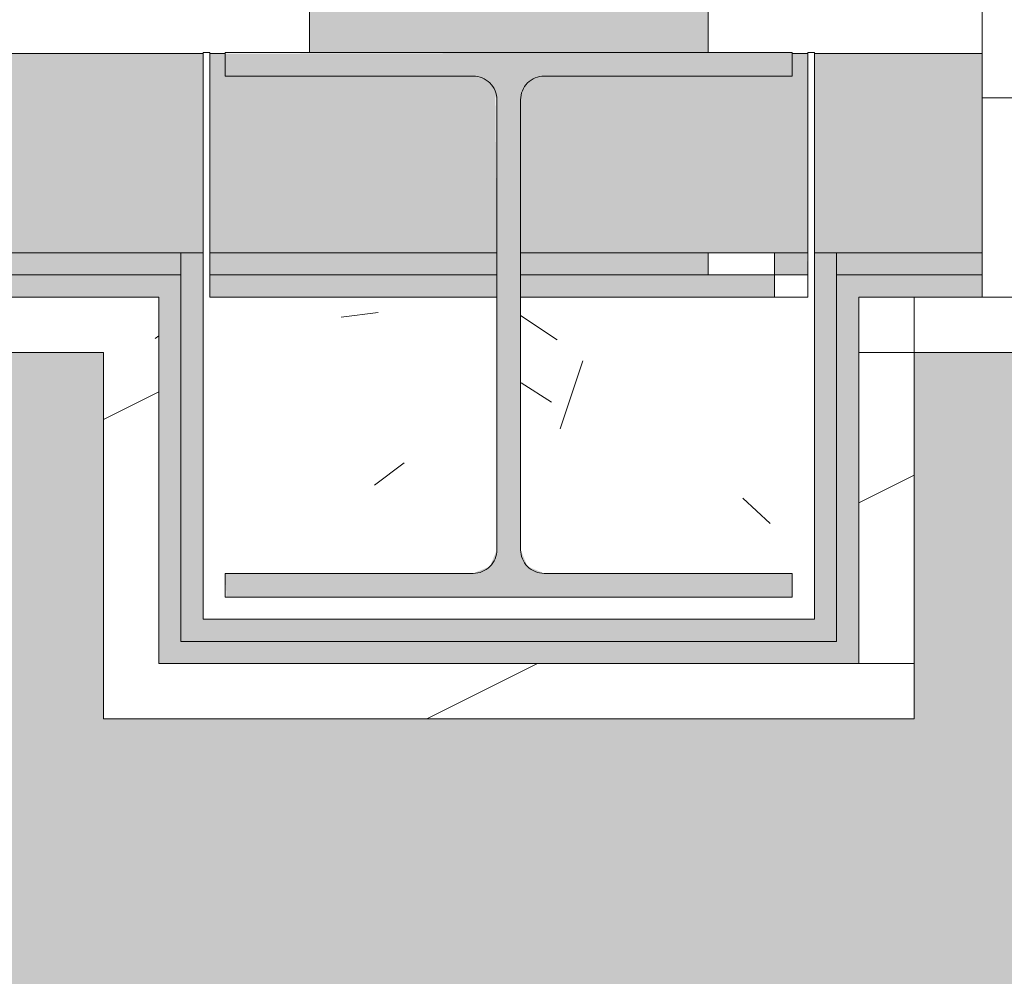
# Model space of a CAD drawing. Header units: millimetres. Extents: x 5980700 to 6194397, y -12939 to 2351883.
# Tile 37 of 124: x 6028360 to 6028805, y 4180 to 4612. Entities that reach past the tile are written whole.
import ezdxf

# ---------------------------------------------------------------- set-up
doc = ezdxf.new("R2010")
doc.units = ezdxf.units.MM
for name, color, linetype, lineweight in [('A-DOOR-FRAM', 31, 'Continuous', 18), ('A-FLOR-PATT', 8, 'Continuous', 18), ('A-GLAZ', 151, 'Continuous', 9), ('A-GLAZ-SILL', 1, 'Continuous', 9), ('A-WALL', 113, 'Continuous', 18), ('A-WALL-PATT', 111, 'Continuous', 25), ('S-COLS', 52, 'Continuous', 9)]:
    doc.layers.add(name, color=color, linetype=linetype, lineweight=lineweight)
pattern_1 = [(216.87, (166.6, 416.5), (1249.498511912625, 833.0022321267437), [208.25, -1874.25]), (206.565, (416.5, 291.55), (-416.4997849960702, -416.4999353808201), [465.661, -465.661]), (198.435, (416.5, 83.3), (-832.9995359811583, -416.5008561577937), [263.4179999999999, -1053.671])]

# ---------------------------------------------------------------- blocks, each defined once
blk = doc.blocks.new('FX-HRT-JANELA_CORRER-4FLS - 330x190cm-4FLS-ALU-3_0cmFolha 5-V30-PLANTA DE CAIMENTO DE PISOS - TÉRREO')
at = {"layer": 'A-DOOR-FRAM', "lineweight": 5}
h = blk.add_hatch(dxfattribs=at)
h.set_pattern_fill('FP_54', color=256, style=0, pattern_type=2)
h.set_pattern_definition([(45, (10029.867, -4564.159000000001), (-449.0128060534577, 449.0128060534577), []), (45, (10188.617, -4564.159000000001), (0, 898.0256121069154), []), (45, (9871.117, -4564.159000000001), (0, 898.0256121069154), [])])
h.paths.add_polyline_path([(-1630.000000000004, -77.4999999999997), (-1630.000000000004, 12.49999999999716), (-1650.000000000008, 12.49999999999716), (-1650.000000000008, -77.4999999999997)])
h.paths.add_polyline_path([(1629.99999999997, -77.49999999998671), (1649.999999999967, -77.49999999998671), (1649.999999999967, 12.50000000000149), (1629.99999999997, 12.50000000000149), (1629.99999999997, -57.49999999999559)])
at = {"layer": 'A-GLAZ', "color": 130}
for p, q in [((-1630.000000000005, 12.49999999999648), (-1650.000000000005, 12.49999999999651)), ((-1650.000000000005, 12.49999999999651), (-1650.000000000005, -77.49999999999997)), ((-1650.000000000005, -77.49999999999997), (-1630.000000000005, -77.5))]:
    blk.add_line(p, q, dxfattribs=at)
blk = doc.blocks.new('CC_PEITORIL - PEITORIL-V71-PLANTA DE CAIMENTO DE PISOS - TÉRREO')
at = {"layer": 'A-GLAZ-SILL', "lineweight": 5}
h = blk.add_hatch(dxfattribs=at)
h.set_pattern_fill('FP_93', color=256, style=0, pattern_type=2)
h.set_pattern_definition([(0, (10029.867, -4564.159000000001), (406.4, 101.6), [33.528, -271.272, 33.528, -271.272, -1625.6]), (0, (10029.867, -4564.159000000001), (406.4, 101.6), [-609.6, 33.528, -576.072, 33.528, -271.272, -711.2]), (0, (10029.867, -4564.159000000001), (406.4, 101.6), [-1524, 33.528, -169.672, 33.528, -474.472]), (120, (10182.267, -4513.359), (-291.1881810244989, 301.1527240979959), [33.52799999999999, -271.2719999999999, 33.52799999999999, -1896.872]), (120, (10182.267, -4513.359), (-291.1881810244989, 301.1527240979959), [-338.328, -271.2719999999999, 33.52799999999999, -576.0719999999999, -1016]), (120, (10182.267, -4513.359), (-291.1881810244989, 301.1527240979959), [-1219.2, 33.52799999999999, -271.2719999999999, 33.52799999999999, -677.6719999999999]), (120, (10182.267, -4513.359), (-291.1881810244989, 301.1527240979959), [-1557.528, -169.672, 33.52799999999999, -474.4719999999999]), (240, (10233.067, -4310.159000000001), (-115.2118189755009, -402.7527240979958), [33.528, -271.272, 33.528, -1896.872]), (240, (10233.067, -4310.159000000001), (-115.2118189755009, -402.7527240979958), [-338.328, -271.272, 33.528, -576.072, -1016]), (240, (10233.067, -4310.159000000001), (-115.2118189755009, -402.7527240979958), [-1219.2, 33.528, -271.272, 33.528, -677.672]), (240, (10233.067, -4310.159000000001), (-115.2118189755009, -402.7527240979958), [-1557.528, -169.672, 33.528, -474.472])])
h.paths.add_polyline_path([(1649.999999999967, 12.50000000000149), (1649.999999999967, 77.50000000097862), (1674.999999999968, 77.50000000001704), (1674.999999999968, 100.9916647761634), (-1675.000000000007, 100.9916647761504), (-1675.000000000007, 77.50000000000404), (-1650.000000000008, 77.50000000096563), (-1650.000000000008, 12.49999999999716), (1629.99999999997, 12.50000000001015)])
h = blk.add_hatch(dxfattribs=at)
h.set_pattern_fill('FP_94', color=256, style=0, pattern_type=2)
h.set_pattern_definition([(216.87, (10664.867, -2976.659), (4762.494328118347, 3175.008507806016), [793.75, -7143.75]), (206.565, (11617.367, -3452.909), (-1587.501456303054, -1587.499067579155), [1774.879, -1774.879]), (198.435, (11617.367, -4246.659000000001), (-3174.997452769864, -1587.50290376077), [1004.024, -4016.092])])
h.paths.add_polyline_path([(1649.999999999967, 12.50000000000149), (1649.999999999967, 77.50000000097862), (1674.999999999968, 77.50000000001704), (1674.999999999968, 100.9916647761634), (-1675.000000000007, 100.9916647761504), (-1675.000000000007, 77.50000000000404), (-1650.000000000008, 77.50000000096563), (-1650.000000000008, 12.49999999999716), (1629.99999999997, 12.50000000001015)])
blk = doc.blocks.new('_ARQPWR_Pilar perfil I - _TP01-4283042-PLANTA DE CAIMENTO DE PISOS - TÉRREO')
at = {"layer": 'S-COLS', "lineweight": 5}
blk.add_hatch(color=256, dxfattribs=at).paths.add_polyline_path([(5.34999999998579, -122.999999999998), (127.9999999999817, -122.999999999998), (127.9999999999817, -112.2999999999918), (16.04999999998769, -112.2999999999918), (8.483957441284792, -109.1660425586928), (5.34999999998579, -101.5999999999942), (5.349999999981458, 101.6000000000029), (8.483957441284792, 109.1660425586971), (16.04999999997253, 112.3000000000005), (127.9999999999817, 112.3000000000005), (127.9999999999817, 123.0000000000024), (-128.0000000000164, 122.4003904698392), (-128.0000000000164, 112.3000000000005), (-16.05000000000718, 112.3000000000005), (-8.483957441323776, 109.1660425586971), (-5.350000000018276, 101.6000000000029), (-5.352570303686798, -101.6062052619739), (-8.483957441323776, -109.1660425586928), (-16.05000000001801, -112.2999999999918), (-128.0000000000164, -112.307521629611), (-127.3958969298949, -122.999999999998), (-5.346365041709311, -122.999999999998)])
at = {"layer": 'S-COLS', "color": 90, "lineweight": 5}
for p, q in [((127.9999999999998, 123.0000000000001), (-128.0000000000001, 123.0000000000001)), ((-128.0000000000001, 123.0000000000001), (-128.0000000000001, 112.3000000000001)), ((127.9999999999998, 112.3000000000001), (127.9999999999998, 123.0000000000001)), ((-128.0000000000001, 112.3000000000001), (-16.05000000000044, 112.3000000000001)), ((16.04999999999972, 112.3000000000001), (127.9999999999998, 112.3000000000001)), ((-5.350000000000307, 101.6000000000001), (-5.350000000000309, -101.5999999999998)), ((5.349999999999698, -101.6), (5.349999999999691, 101.6)), ((-16.05000000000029, -112.3), (-128.0000000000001, -112.3)), ((-128.0000000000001, -112.3), (-128.0000000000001, -123)), ((127.9999999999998, -112.3), (16.04999999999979, -112.3)), ((127.9999999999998, -123), (127.9999999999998, -112.3)), ((-128.0000000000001, -123), (127.9999999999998, -123))]:
    blk.add_line(p, q, dxfattribs=at)
for centre, radius, start, end in [((-16.05000000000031, 101.6000000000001), 10.70000000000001, 3.307776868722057e-13, 90.00000000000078), ((16.04999999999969, 101.6000000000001), 10.69999999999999, 90.00000000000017, 180.0000000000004), ((-16.05000000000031, -101.6), 10.7, 270, 7.887775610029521e-13), ((16.04999999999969, -101.6), 10.70000000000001, 180.0000000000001, 270.0000000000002)]:
    blk.add_arc(centre, radius, start, end, dxfattribs=at)
blk = doc.blocks.new('FX-PNC-PILAR-TP2 - FX-PNC-PILAR-TP01-4296264-PLANTA DE CAIMENTO DE PISOS - TÉRREO')
at = {"layer": 'A-WALL-PATT', "lineweight": 5}
h = blk.add_hatch(dxfattribs=at)
h.set_pattern_fill('FP_108', color=135, style=0, pattern_type=2)
h.set_pattern_definition([(49.99999999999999, (2e-05, -3e-05), (364.3679291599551, -31.87829433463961), [38.1, -419.1]), (355, (2e-05, -3e-05), (-70.48585119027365, 382.1133031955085), [30.48, -335.28]), (100.451, (30.364, -2.657), (293.8850033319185, 350.2333756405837), [32.38, -356.18]), (46.184, (2e-05, 101.6), (542.1584806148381, -84.08582678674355), [57.15, -628.65]), (96.636, (45.18, 94.59299999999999), (474.8048986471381, 494.8554198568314), [48.57, -534.27]), (351.184, (2e-05, 101.6), (474.8101998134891, 494.8500824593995), [45.72, -502.92]), (21, (50.8, 76.2), (303.2284677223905, -204.530461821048), [38.1, -419.1]), (326, (50.8, 76.2), (123.6038908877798, 368.3760440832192), [30.48, -335.28]), (71.45100000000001, (76.069, 59.15600000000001), (426.8341253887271, 163.8427355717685), [32.38, -356.18]), (37.50000000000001, (2e-05, -3e-05), (6.176645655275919, 169.1101515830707), [16.764, -314.452, 16.764, -323.596, -336.55]), (37.50000000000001, (2e-05, -3e-05), (6.176645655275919, 169.1101515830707), [-671.576, 16.764, -319.786]), (7.499999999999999, (2e-05, -3e-05), (133.63887623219, 200.3614940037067), [16.764, -177.292, 16.764, -306.832, -128.27]), (7.499999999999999, (2e-05, -3e-05), (133.63887623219, 200.3614940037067), [-517.6519999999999, 16.764, -111.506]), (327.5, (-113.284, -3e-05), (271.1818188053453, -11.45836264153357), [16.764, -110.236, 16.764, -379.476, -525.78]), (327.5, (-113.284, -3e-05), (271.1818188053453, -11.45836264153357), [-523.24, 16.764, -509.016]), (317.5, (-164.084, -3e-05), (296.2585102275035, 50.85284694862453), [16.764, -148.336, 16.764, -246.38, -373.38]), (317.5, (-164.084, -3e-05), (296.2585102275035, 50.85284694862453), [-428.244, 16.764, -356.616])])
h.paths.add_polyline_path([(-11765.61664668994, 4341.158178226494), (-11755.61664668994, 4341.158178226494), (-11755.61664668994, 4597.158178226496), (-11758.61664668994, 4596.658967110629), (-11758.61664668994, 4486.658967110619), (-11888.26664668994, 4486.658967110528), (-11887.6175828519, 4370.991199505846), (-11885.13268924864, 4364.992135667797), (-11877.56664668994, 4361.858178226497), (-11765.61664668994, 4361.858178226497), (-11765.61664668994, 4351.158178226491), (-12021.61664668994, 4351.158178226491), (-12021.61301173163, 4361.858178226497), (-11909.66044142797, 4361.86074853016), (-11902.10060413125, 4364.992135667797), (-11898.96664668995, 4372.561377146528), (-11898.96664668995, 4486.658967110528), (-12028.61664668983, 4486.658967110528), (-12028.61664668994, 4597.158178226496), (-12031.61664668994, 4596.658967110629), (-12031.61664668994, 4341.158178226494), (-11873.87000576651, 4341.158178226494)])
at = {"layer": 'A-WALL', "color": 130, "lineweight": 9}
for p, q in [((-12028.61664669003, 4597.158178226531), (-12031.61664669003, 4597.158178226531)), ((-12031.61664669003, 4597.158178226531), (-12031.61664669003, 4341.158178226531)), ((-12028.61664669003, 4486.658967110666), (-12028.61664669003, 4597.158178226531)), ((-11755.61664669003, 4597.158178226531), (-11758.61664669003, 4597.158178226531)), ((-11758.61664669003, 4597.158178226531), (-11758.61664669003, 4486.658967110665)), ((-11755.61664669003, 4341.158178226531), (-11755.61664669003, 4597.158178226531)), ((-11898.96664669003, 4486.658967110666), (-12028.61664669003, 4486.658967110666)), ((-11758.61664669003, 4486.658967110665), (-11888.26664669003, 4486.658967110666)), ((-12031.61664669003, 4341.158178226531), (-11900.28390427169, 4341.158178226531)), ((-11900.28390427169, 4341.158178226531), (-11755.61664669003, 4341.158178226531))]:
    blk.add_line(p, q, dxfattribs=at)
blk = doc.blocks.new('BE-PMSa-MOD-ARQ-CONEXAODOFUTURO-EX-000-R_rvt-1-PLANTA DE CAIMENTO DE PISOS - TÉRREO')
at = {"layer": 'A-FLOR-PATT', "lineweight": 5}
h = blk.add_hatch(dxfattribs=at)
h.set_pattern_fill('FP_109', color=133, style=0, pattern_type=2)
h.set_pattern_definition([(49.99999999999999, (0, 0), (182.184668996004, -15.93908553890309), [19.05, -209.55]), (355, (0, 0), (-35.24242749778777, 191.0566080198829), [15.24, -167.64]), (100.451, (15.182, -1.328), (146.9425016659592, 175.1166878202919), [16.19, -178.09]), (46.184, (0, 50.8), (271.0788941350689, -42.04327417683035), [28.575, -314.325]), (96.636, (22.59, 47.297), (237.4025071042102, 247.4272132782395), [24.285, -267.135]), (351.184, (0, 50.8), (237.404605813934, 247.4251178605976), [22.86, -251.46]), (21, (25.4, 38.1), (151.6148798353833, -102.2655185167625), [19.05, -209.55]), (326, (25.4, 38.1), (61.80235996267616, 184.1877424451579), [15.24, -167.64]), (71.45100000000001, (38.035, 29.578), (213.4170626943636, 81.92136778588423), [16.19, -178.09]), (37.50000000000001, (0, 0), (3.08832282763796, 84.55507579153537), [8.382, -157.226, 8.382, -161.798, -168.275]), (37.50000000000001, (0, 0), (3.08832282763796, 84.55507579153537), [-335.788, 8.382, -159.893]), (7.499999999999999, (0, 0), (66.81943811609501, 100.1807470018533), [8.382, -88.646, 8.382, -153.416, -64.135]), (7.499999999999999, (0, 0), (66.81943811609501, 100.1807470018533), [-258.826, 8.382, -55.753]), (327.5, (-56.642, 0), (135.5904877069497, -5.7289126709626), [8.382, -55.118, 8.382, -189.738, -262.89]), (327.5, (-56.642, 0), (135.5904877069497, -5.7289126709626), [-261.62, 8.382, -254.508]), (317.5, (-82.042, 0), (148.1288864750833, 25.42676126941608), [8.382, -74.168, 8.382, -123.19, -186.69]), (317.5, (-82.042, 0), (148.1288864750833, 25.42676126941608), [-214.122, 8.382, -178.308])])
h.paths.add_polyline_path([(-4441.627696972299, -8177.825683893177), (-4441.627696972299, -8167.82568389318), (-4451.627696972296, -8167.82568389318), (-4451.627696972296, -8177.825683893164)])
h.paths.add_polyline_path([(20075.50989163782, -8167.825683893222), (20089.3868260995, -8167.825683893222), (20089.38682609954, -5194.841794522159), (19913.38333741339, -5194.841794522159), (19913.38333741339, -4838.84179452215), (20089.38682609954, -4838.841794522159), (20089.38682609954, -2003.841794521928), (19923.3833374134, -2003.841794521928), (19923.38333741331, -1915.841005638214), (15956.88333741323, -1915.841005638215), (15956.88333741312, -2008.841794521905), (15620.88333741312, -2008.841794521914), (15620.88333741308, -1915.841005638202), (12301.88333741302, -1915.841005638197), (12301.88333741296, -2008.841794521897), (11965.88333741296, -2008.84179452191), (11965.88333741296, -1915.841005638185), (9479.379702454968, -1915.841005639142), (9479.379702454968, -1900.841005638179), (8579.379702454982, -1900.841005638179), (8579.379702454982, -2050.841005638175), (11830.88333741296, -2050.841005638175), (11830.88333741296, -2143.841794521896), (12436.88333741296, -2143.841794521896), (12436.88333741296, -2050.84100563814), (15485.88333741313, -2050.841005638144), (15485.88333741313, -2143.841794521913), (16091.88333741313, -2143.841794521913), (16091.88333741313, -2050.841005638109), (19788.3833374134, -2050.841005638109), (19788.3833374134, -2138.841794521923), (19964.38682609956, -2138.841794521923), (19964.38682609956, -4713.841794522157), (19788.3833374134, -4713.841794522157), (19788.3833374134, -5319.841794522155), (19964.38682609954, -5319.841794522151), (19964.38682609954, -8042.825683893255), (8511.785154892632, -8042.825683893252), (8511.785154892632, -4063.84179452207), (8559.379702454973, -4063.841794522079), (8559.379702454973, -3457.84179452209), (8511.785154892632, -3457.84179452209), (8511.785154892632, -2770.84100563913), (8500.374635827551, -2770.84100563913), (8500.374635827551, -2640.841005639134), (8511.785154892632, -2640.841005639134), (8511.785154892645, -2138.841794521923), (8549.379702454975, -2138.826511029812), (8549.379702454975, -1900.841005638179), (8539.379702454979, -1900.841005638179), (8539.379702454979, -1915.841005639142), (8424.379702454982, -1915.841005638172), (8424.379702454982, -2003.841794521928), (8386.785154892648, -2003.841794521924), (8386.785154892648, -3582.841794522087), (8434.379702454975, -3582.841794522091), (8434.379702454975, -3938.841794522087), (8386.78515489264, -3938.841794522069), (8386.78515489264, -8167.825683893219), (19983.39944753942, -8167.825683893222)])
h.paths.add_polyline_path([(-4451.627696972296, -8167.82568389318), (-4451.627696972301, -1915.841005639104), (-4556.62769697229, -1915.841005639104), (-4556.62769697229, -1900.841005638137), (-4566.627696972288, -1900.841005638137), (-4566.627696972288, -2740.841005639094), (-4556.627696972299, -2740.841005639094), (-4556.627696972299, -2751.841005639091), (-4536.622630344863, -2751.841005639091), (-4536.622630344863, -2640.841005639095), (-4517.622630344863, -2640.841005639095), (-4517.622630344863, -2770.841005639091), (-4556.627696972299, -2770.841005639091), (-4556.627696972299, -2780.841005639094), (-4566.627696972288, -2780.841005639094), (-4566.627696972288, -2820.841005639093), (-4576.627696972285, -2820.841005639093), (-4576.627696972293, -8042.825683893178), (-16321.61588607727, -8042.825683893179), (-16321.61588608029, -5319.841794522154), (-16145.61666258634, -5319.841794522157), (-16145.61666258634, -4713.841794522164), (-16321.61588608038, -4713.841794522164), (-16321.61588608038, -2138.841794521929), (-16145.61666258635, -2138.841794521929), (-16145.61666258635, -2050.841005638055), (-12201.61666258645, -2050.841005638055), (-12201.61666258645, -2138.841794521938), (-11585.61666258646, -2138.841794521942), (-11585.61666258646, -2050.841005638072), (-8474.116662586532, -2050.841005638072), (-8474.116662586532, -2138.841794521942), (-7858.116662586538, -2138.841794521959), (-7858.116662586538, -2050.841005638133), (-4596.627696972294, -2049.966749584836), (-4596.627696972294, -1900.841005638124), (-5496.627696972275, -1900.841005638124), (-5496.627696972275, -1915.841005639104), (-7993.116662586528, -1915.841005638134), (-7993.116662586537, -2003.841794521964), (-8339.116662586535, -2003.841794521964), (-8339.116662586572, -1915.841005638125), (-11720.6166625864, -1915.841005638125), (-11720.61666258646, -2003.841794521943), (-12066.61666258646, -2003.841794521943), (-12066.61666258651, -1915.841005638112), (-16280.61666258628, -1915.841005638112), (-16280.61666258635, -2003.84179452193), (-16446.61588608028, -2003.84179452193), (-16446.61588608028, -4838.841794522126), (-16270.61666258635, -4838.841794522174), (-16270.61666258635, -5194.841794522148), (-16446.61588608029, -5194.841794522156), (-16446.61588608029, -8167.825683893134), (-4512.987072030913, -8167.825683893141)])
h.paths.add_polyline_path([(-6183.614845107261, -327.1176804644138), (-6183.612822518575, -327.1195872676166), (-6151.433903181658, -327.1195872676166)])
h.paths.add_polyline_path([(-6183.614845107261, -1157.117680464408), (-6183.612822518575, -1157.119587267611), (-6174.673446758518, -1157.119587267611)])
h.paths.add_polyline_path([(9914.343509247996, -1770.841005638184), (10006.38515489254, -1770.841005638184), (10006.38515489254, -14.61798700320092), (9529.379702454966, -14.61798700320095), (9529.379702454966, -29.61798700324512), (9479.379702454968, -29.61798700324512), (9479.379702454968, -14.61798700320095), (8539.379702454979, -14.617987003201), (8539.379702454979, -29.61798700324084), (8489.37970245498, -28.80444696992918), (8489.37970245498, -14.617987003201), (-2271.114845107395, -14.6179870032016), (-2271.114845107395, -29.61036006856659), (-2321.114845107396, -29.61036006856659), (-2321.114845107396, -14.6179870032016), (-3061.11484510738, -14.61798700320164), (-3061.11484510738, -29.6103600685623), (-3111.114845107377, -29.61036006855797), (-3111.114845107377, -14.61798700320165), (-3280.616662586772, -14.61798700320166), (-3280.616662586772, -29.61036006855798), (-3330.616662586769, -29.61036006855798), (-3330.616662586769, -14.61798700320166), (-4070.616662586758, -14.6179870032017), (-4070.616662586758, -29.61036006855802), (-4120.616662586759, -29.61036006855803), (-4120.616662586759, -14.6179870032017), (-4506.627696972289, -14.61798700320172), (-4506.627696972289, -29.61036006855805), (-4556.62769697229, -29.61036006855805), (-4556.62769697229, -14.61798700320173), (-5496.627696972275, -14.61798700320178), (-5496.627696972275, -29.61036006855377), (-5546.627696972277, -29.61036006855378), (-5546.627696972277, -14.61798700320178), (-6183.614845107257, -14.61798700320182), (-6183.614845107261, -1770.841005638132), (-5546.627696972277, -1770.841005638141), (-5546.627696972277, -1755.841005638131), (-5496.627696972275, -1755.841005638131), (-5496.627696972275, -1770.841005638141), (-4556.62769697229, -1770.841005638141), (-4556.62769697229, -1755.841005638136), (-4506.627696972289, -1755.841005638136), (-4506.627696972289, -1770.841005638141), (-4436.616662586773, -1770.841005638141), (-4436.616662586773, -1682.841794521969), (-4120.616662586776, -1682.841794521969), (-4120.616662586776, -1770.841005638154), (-1313.614873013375, -1770.841005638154), (-1313.614873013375, -1755.841005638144), (-1243.614873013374, -1755.841005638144), (-1243.614873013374, -1770.841005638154), (-403.6148730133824, -1770.841005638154), (-403.6148730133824, -1755.841005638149), (-333.6148730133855, -1755.841005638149), (-333.6148730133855, -1770.841005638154), (748.3833374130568, -1770.841005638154), (748.3833374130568, -1755.841005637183), (818.3833374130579, -1755.841005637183), (818.3833374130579, -1770.841005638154), (1678.38333741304, -1770.841005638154), (1678.38333741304, -1620.841005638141), (-3970.61666258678, -1620.841005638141), (-3970.61666258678, -1532.841794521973), (-4586.616662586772, -1532.841794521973), (-4586.616662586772, -1620.841005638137), (-6033.61484510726, -1620.841005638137), (-6033.61484510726, -164.6179870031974), (9856.385154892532, -164.6179870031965), (9856.385154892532, -1620.841005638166), (8559.379702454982, -1620.841005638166), (8559.379702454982, -1532.841794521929), (7943.379702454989, -1532.841794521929), (7943.379702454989, -1620.841005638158), (2294.383337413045, -1620.970226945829), (2294.383337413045, -1770.841005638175), (3154.383337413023, -1770.841005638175), (3154.383337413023, -1755.841005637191), (3224.383337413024, -1755.841005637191), (3224.383337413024, -1770.841005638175), (4236.385126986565, -1770.841005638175), (4236.385126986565, -1755.841005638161), (4306.385126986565, -1755.841005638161), (4306.385126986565, -1770.841005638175), (5146.385126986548, -1770.841005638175), (5146.385126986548, -1755.841005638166), (5216.38512698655, -1755.841005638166), (5216.38512698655, -1770.841005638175), (8093.379702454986, -1770.841005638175), (8093.379702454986, -1682.841794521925), (8409.379702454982, -1682.841794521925), (8409.379702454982, -1770.841005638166), (8489.37970245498, -1770.841005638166), (8489.37970245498, -1755.841005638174), (8539.379702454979, -1755.841005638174), (8539.379702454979, -1770.841005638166), (9479.379702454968, -1770.841005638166), (9479.379702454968, -1755.841005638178), (9529.379702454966, -1755.841005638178), (9529.379702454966, -1770.841005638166), (9856.385154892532, -1770.841005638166)])
h.paths.add_polyline_path([(2264.383337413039, -1770.841005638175), (2264.383337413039, -1527.841794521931), (1708.383337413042, -1527.841794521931), (1708.383337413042, -1770.841005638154), (1718.38333741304, -1770.841005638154), (1718.38333741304, -1755.841005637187), (1788.383337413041, -1755.841005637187), (1788.383337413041, -1770.841005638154), (1833.383337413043, -1770.841005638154), (1833.383337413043, -1677.841794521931), (2139.383337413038, -1677.841794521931), (2139.383337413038, -1770.841005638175), (2184.38333741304, -1770.841005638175), (2184.38333741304, -1755.841005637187), (2254.383337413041, -1755.841005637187), (2254.383337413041, -1770.841005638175), (2259.025241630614, -1770.841005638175)])
h.paths.add_polyline_path([(16686.35582290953, -1755.841005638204), (19923.38333741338, -1755.841005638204), (19923.3833374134, -1667.841794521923), (20089.38682609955, -1667.841794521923), (20089.38682609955, 1166.15820547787), (19913.38333741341, 1166.158205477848), (19913.38333741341, 1522.158205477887), (20089.38682609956, 1522.158205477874), (20089.38682609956, 4296.158205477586), (19913.3833374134, 4296.158205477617), (19913.38333741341, 4461.658994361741), (15971.88333741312, 4461.658994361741), (15971.88333741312, 4296.158205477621), (15605.88333741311, 4296.158205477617), (15605.88333741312, 4461.658994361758), (12316.88333741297, 4461.658994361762), (12316.88333741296, 4296.158205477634), (11950.88333741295, 4296.158205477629), (11950.88333741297, 4461.658994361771), (8424.379702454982, 4461.658994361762), (8424.379702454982, 140.3820129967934), (8489.37970245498, 140.3820129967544), (8489.37970245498, 130.3820129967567), (8539.379702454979, 130.382012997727), (8539.379702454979, 115.3820129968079), (8549.379702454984, 115.3820129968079), (8549.379702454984, 955.3820129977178), (8539.379702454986, 955.3820129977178), (8539.379702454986, 966.3820129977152), (8519.374635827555, 966.382012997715), (8519.374635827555, 855.3820129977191), (8500.374635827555, 855.3820129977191), (8500.374635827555, 985.382012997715), (8539.379702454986, 985.3820129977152), (8539.379702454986, 995.3820129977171), (8549.379702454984, 995.3820129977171), (8549.379702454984, 4336.658994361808), (11825.88333741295, 4336.658994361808), (11825.88333741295, 4171.158205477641), (12441.88333741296, 4171.158205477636), (12441.88333741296, 4336.658994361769), (15480.88333741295, 4336.658994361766), (15480.88333741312, 4171.158205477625), (16096.88333741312, 4171.15820547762), (16097.48518693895, 4336.658994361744), (19788.3833374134, 4336.658994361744), (19788.38333741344, 4171.158205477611), (19964.38682609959, 4171.158205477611), (19964.38682609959, 1647.158205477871), (19788.38333741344, 1647.158205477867), (19788.38333741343, 1041.158205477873), (19964.38682609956, 1041.158205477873), (19964.38682609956, -1532.841794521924), (19788.38333741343, -1532.841794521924), (19788.38333741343, -1620.841005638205), (16091.88333741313, -1620.841005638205), (16091.88333741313, -1527.84179452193), (15485.88333741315, -1527.841794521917), (15485.88333741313, -1620.841005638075), (12436.88333741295, -1620.841005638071), (12436.88333741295, -1527.841794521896), (11830.88333741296, -1527.841794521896), (11830.88333741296, -1620.841005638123), (10286.38515489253, -1620.841005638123), (10286.38515489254, 265.3820129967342), (8579.379702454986, 265.3820129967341), (8579.379702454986, 115.3820129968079), (9479.379702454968, 115.3820129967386), (9479.379702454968, 130.3820129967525), (9509.37970245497, 130.3820129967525), (9509.37970245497, 140.3820129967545), (10161.38515489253, 140.3820129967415), (10161.38515489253, -1755.841005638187), (11965.88333741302, -1755.841005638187), (11965.88333741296, -1662.841794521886), (12301.88333741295, -1662.84179452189), (12301.88333741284, -1755.841005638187), (15620.88333741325, -1755.841005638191), (15620.88333741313, -1662.841794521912), (15956.88333741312, -1662.841794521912), (15956.88333741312, -1755.841005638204), (16417.78746090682, -1755.841005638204)])
h.paths.add_polyline_path([(-6868.469615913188, -1755.841005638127), (-6338.614845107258, -1755.841005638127), (-6338.614845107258, 140.3896399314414), (-5546.627696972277, 140.3896399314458), (-5546.627696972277, 130.3896399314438), (-5496.627696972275, 130.389639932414), (-5496.627696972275, 115.3896399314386), (-4596.627696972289, 115.3896399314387), (-4596.627696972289, 265.3896399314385), (-6463.614845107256, 265.3896399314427), (-6463.614845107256, -1620.841005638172), (-7858.116662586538, -1620.841005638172), (-7858.116662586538, -1532.841794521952), (-8474.116662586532, -1532.841794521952), (-8474.116662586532, -1620.84100563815), (-11585.61666258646, -1620.84100563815), (-11585.61666258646, -1532.841794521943), (-12201.61666258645, -1532.841794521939), (-12201.61666258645, -1620.841005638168), (-16145.61666258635, -1620.841005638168), (-16145.61666258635, -1532.841794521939), (-16321.61588608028, -1532.841794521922), (-16321.61588608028, 1041.158205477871), (-16145.61666258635, 1041.158205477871), (-16145.61666258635, 1647.158205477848), (-16321.6158860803, 1647.158205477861), (-16321.6158860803, 4171.158205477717), (-16145.61666258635, 4171.158205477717), (-16145.61666258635, 4337.158913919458), (-12201.61666258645, 4337.158913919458), (-12201.61666258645, 4171.158205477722), (-11585.61666258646, 4171.158205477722), (-11585.61666258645, 4337.158913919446), (-8474.116662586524, 4337.158913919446), (-8474.116662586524, 4171.158205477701), (-7858.116662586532, 4171.158205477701), (-7858.116662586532, 4337.158913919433), (-4576.627696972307, 4337.158913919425), (-4576.627696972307, 1035.389639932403), (-4566.627696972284, 1035.389639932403), (-4566.627696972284, 995.3896399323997), (-4556.62769697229, 995.3896399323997), (-4556.62769697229, 985.3896399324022), (-4517.622630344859, 985.3896399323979), (-4517.622630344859, 855.389639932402), (-4536.622630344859, 855.389639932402), (-4536.622630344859, 966.3896399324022), (-4556.62769697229, 966.3896399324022), (-4556.62769697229, 955.3896399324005), (-4566.627696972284, 955.3896399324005), (-4566.627696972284, 115.3896399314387), (-4556.62769697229, 115.3896399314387), (-4556.62769697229, 130.3896399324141), (-4506.627696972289, 130.3896399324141), (-4506.627696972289, 140.3896399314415), (-4451.627696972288, 140.3896399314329), (-4451.711295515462, 4461.658994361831), (-7983.116662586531, 4461.65899436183), (-7983.116662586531, 4296.158205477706), (-8349.116662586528, 4296.158205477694), (-8349.200261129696, 4461.658994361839), (-11710.61666258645, 4461.658994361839), (-11710.61666258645, 4296.158205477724), (-12076.61666258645, 4296.158205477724), (-12076.7002611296, 4461.658994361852), (-16280.61666258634, 4461.658994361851), (-16280.61666258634, 4306.158205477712), (-16446.61588608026, 4306.158205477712), (-16446.61588608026, 1512.158205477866), (-16280.61666258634, 1512.158205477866), (-16280.61666258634, 1497.158205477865), (-16270.61666258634, 1497.158205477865), (-16270.61666258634, 1166.158205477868), (-16446.61588608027, 1166.158205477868), (-16446.61588608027, -1667.841794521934), (-16280.61666258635, -1667.841794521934), (-16280.61666258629, -1755.841005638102), (-12066.61666258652, -1755.841005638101), (-12066.61666258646, -1667.841794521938), (-11720.61666258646, -1667.841794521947), (-11720.61666258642, -1755.841005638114), (-8339.116662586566, -1755.841005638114), (-8339.116662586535, -1667.841794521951), (-7993.116662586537, -1667.841794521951), (-7993.116662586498, -1755.841005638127), (-7457.340251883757, -1755.841005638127)])
h.paths.add_polyline_path([(10006.38316409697, -1157.11958726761), (10006.38515489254, -1157.117680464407), (9997.443780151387, -1157.11958726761)])
h.paths.add_polyline_path([(10006.38316409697, -327.1195872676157), (10006.38515489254, -327.1176804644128), (9997.443780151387, -327.1195872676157)])
h.paths.add_polyline_path([(7264.425647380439, 115.3820129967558), (7919.878136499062, 115.3820129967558), (7919.878136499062, 265.3820129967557), (6363.379702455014, 265.3820129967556), (6363.379702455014, 115.3820129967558)])
h.paths.add_polyline_path([(6323.379702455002, 115.3820129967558), (6333.379702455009, 115.3820129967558), (6333.379702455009, 265.3820129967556), (2116.385126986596, 265.3820129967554), (2116.385126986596, 1037.158205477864), (2296.38333741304, 1037.158205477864), (2296.38333741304, 1651.158205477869), (2116.385126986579, 1651.158205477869), (2116.385126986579, 2814.158994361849), (1966.385126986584, 2814.158994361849), (1966.385126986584, 2804.158994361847), (1981.385126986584, 2804.158994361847), (1981.385126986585, 1516.158205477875), (2161.383337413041, 1516.158205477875), (2161.383337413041, 1172.158205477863), (1981.385126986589, 1172.158205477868), (1981.385126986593, 130.382012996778), (6323.379702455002, 130.3820129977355)])
h.paths.add_polyline_path([(7949.878136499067, 115.3820129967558), (7963.379702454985, 115.3820129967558), (7963.379702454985, 130.3820129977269), (8078.379702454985, 130.3820129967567), (8078.379702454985, 296.3913006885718), (8254.379702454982, 296.4037829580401), (8254.379702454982, 1172.158205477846), (8076.38333741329, 1172.158205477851), (8076.38333741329, 1516.158205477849), (8254.379702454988, 1516.158205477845), (8254.379702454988, 4306.158205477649), (8078.383337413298, 4306.158205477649), (8078.383337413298, 4471.658994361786), (7658.883337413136, 4471.658994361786), (7658.883337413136, 4476.658994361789), (7618.883337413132, 4476.658994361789), (7618.883337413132, 4486.658994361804), (2618.883337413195, 4486.658994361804), (2618.883337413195, 4476.658994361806), (2578.8833374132, 4476.658994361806), (2578.8833374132, 4471.658994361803), (2159.383337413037, 4471.658994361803), (2159.383337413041, 4306.158205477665), (1981.385126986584, 4306.158205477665), (1981.385126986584, 3744.158994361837), (1966.385126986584, 3744.158994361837), (1966.385126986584, 2844.158994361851), (2116.385126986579, 2844.158994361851), (2116.385126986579, 4171.158205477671), (2294.38333741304, 4171.158205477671), (2294.38333741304, 4336.658994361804), (7943.383337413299, 4336.658994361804), (7943.383337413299, 4171.158205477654), (8119.379702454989, 4171.158205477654), (8119.379702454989, 1651.158205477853), (7941.383337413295, 1651.158205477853), (7941.383337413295, 1037.158205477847), (8119.379702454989, 1037.158205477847), (8119.379702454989, 431.3942088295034), (7949.878136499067, 431.3817265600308), (7949.878136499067, 130.3820129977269)])
h.paths.add_polyline_path([(1686.385126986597, 115.3820129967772), (1836.385126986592, 115.3820129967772), (1836.385126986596, 2754.15899436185), (1821.385126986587, 2754.15899436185), (1821.385126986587, 2804.158994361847), (1836.385126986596, 2804.158994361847), (1836.385126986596, 3744.158994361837), (1821.385126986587, 3744.158994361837), (1821.385126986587, 3794.158994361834), (1836.385126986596, 3794.158994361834), (1836.385126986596, 3907.158994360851), (1774.885126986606, 3907.158994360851), (1774.885126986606, 3919.658994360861), (1049.885126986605, 3919.658994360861), (1049.885126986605, 3954.658994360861), (1769.885126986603, 3954.658994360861), (1769.885126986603, 3961.658994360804), (386.3851269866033, 3961.658994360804), (386.3851269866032, 4486.658994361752), (-333.6148451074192, 4486.658994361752), (-333.6148451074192, 4407.158913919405), (-318.6148451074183, 4407.158913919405), (-318.6148451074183, 4357.158913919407), (-333.6148451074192, 4357.158913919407), (-333.6148451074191, 3617.158913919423), (-318.6148451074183, 3617.158913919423), (-318.6148451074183, 3567.158913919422), (-333.6148451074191, 3567.158913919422), (-333.6148451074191, 3238.903506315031), (-183.6148451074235, 3238.903506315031), (-183.6148451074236, 4337.158913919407), (236.3851269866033, 4337.158913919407), (236.3851269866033, 3811.658994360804), (1686.385126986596, 3811.658994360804), (1686.385126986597, 265.3820129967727), (444.3857207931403, 265.3820129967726), (444.3857207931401, 2287.15820547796), (81.29247742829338, 2287.15820547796), (81.2924774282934, 2137.15820547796), (294.3857207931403, 2137.15820547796), (294.3857207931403, 1698.268829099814), (304.3857207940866, 1698.268829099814), (304.3857207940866, 1648.268829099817), (294.3857207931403, 1648.268829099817), (295.5425980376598, 308.2688290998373), (304.385720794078, 308.2688290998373), (304.385720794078, 258.2688290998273), (294.3857207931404, 258.2688290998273), (294.3857207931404, 115.3820129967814), (1680.297920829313, 115.3820129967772)])
h.paths.add_polyline_path([(-2016.707522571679, 1971.140541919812), (-1743.707740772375, 1971.14801826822), (-1743.707740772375, 2121.140541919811), (-1993.707304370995, 2121.140541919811), (-1993.707304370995, 1971.148018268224), (-2018.707522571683, 1971.148018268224), (-2018.707522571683, 2121.140541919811), (-2422.616662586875, 2121.140541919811), (-2422.616662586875, 2245.558205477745), (-3006.114845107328, 2245.558205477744), (-3006.114845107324, 3007.158913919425), (-2018.707522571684, 3007.158913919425), (-2018.707522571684, 3238.903506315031), (-3156.114845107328, 3238.903506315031), (-3156.114845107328, 1971.140541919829), (-2784.616662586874, 1971.14054191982), (-2784.616662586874, 2095.558205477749), (-2572.616662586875, 2095.558205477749), (-2572.616662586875, 1971.140541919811), (-2018.707522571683, 1971.140541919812)])
h.paths.add_polyline_path([(-1993.707304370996, 3007.158913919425), (-1743.707740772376, 3007.158913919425), (-1743.707740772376, 3238.903506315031), (-1993.707304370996, 3238.903506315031), (-1993.707304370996, 3094.949362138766)])
h.paths.add_polyline_path([(1801.885126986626, 3919.658994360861), (1836.385126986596, 3919.658994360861), (1836.385126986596, 3961.658994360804), (1801.885126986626, 3961.658994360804), (1801.885126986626, 3927.158994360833)])
at = {"layer": 'A-WALL', "lineweight": 5}
h = blk.add_hatch(color=9, dxfattribs=at)
h.paths.add_polyline_path([(-11806.94999591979, 4496.658994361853), (-11803.61666258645, 4496.658994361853), (-11803.61666258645, 4506.65899436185), (-11888.26666258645, 4506.65899436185), (-11888.26666258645, 4496.658994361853), (-11873.87002166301, 4496.658994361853)])
h.paths.add_polyline_path([(-12013.61666258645, 4496.658994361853), (-11898.96666258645, 4496.658994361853), (-11898.96666258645, 4506.65899436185), (-12028.61666258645, 4506.658994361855), (-12028.61666258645, 4496.658994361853)])
h.paths.add_polyline_path([(-12076.61666258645, 4496.658994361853), (-12041.61666258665, 4496.658994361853), (-12041.61666258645, 4506.658994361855), (-12523.61666258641, 4506.658994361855), (-12523.61666258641, 4496.658994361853), (-12168.3053396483, 4496.658994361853)])
h.paths.add_polyline_path([(-16290.39979144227, 4496.658994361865), (-15823.61666258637, 4496.658994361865), (-15823.61666258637, 4506.658994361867), (-16305.61666258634, 4506.658994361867), (-16305.61666258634, 4496.658994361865), (-16295.61666258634, 4496.658994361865)])
at = {"layer": 'A-WALL'}
for points in [[(-12031.61666258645, 4341.158205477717), (-12031.61666258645, 4506.658994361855), (-12041.61666258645, 4506.658994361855), (-12041.61666258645, 4341.158205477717)], [(-11755.61666258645, 4331.158205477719), (-11745.61666258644, 4331.158205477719), (-11745.61666258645, 4506.65899436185), (-11755.61666258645, 4506.65899436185), (-11755.61666258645, 4337.158913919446)], [(-11755.61666258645, 4331.158205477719), (-11755.61666258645, 4341.158205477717), (-12041.61666258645, 4341.158205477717), (-12041.61666258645, 4331.158205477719), (-11873.87002166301, 4331.158205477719)]]:
    blk.add_hatch(color=253, dxfattribs=at).paths.add_polyline_path(points)
at = {"layer": 'A-WALL', "lineweight": 5}
h = blk.add_hatch(color=9, dxfattribs=at)
h.paths.add_polyline_path([(-8324.116662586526, 4496.65899436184), (-8314.11666258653, 4496.65899436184), (-8314.11666258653, 4506.658994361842), (-8379.866662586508, 4506.658994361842), (-8379.866662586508, 4496.65899436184), (-8339.116662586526, 4496.65899436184)])
h.paths.add_polyline_path([(-11773.61666258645, 4496.658994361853), (-11758.61666258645, 4496.658994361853), (-11759.02903148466, 4506.658994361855), (-11773.61666258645, 4506.658994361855)])
h.paths.add_polyline_path([(-11744.92938108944, 4496.658994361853), (-11679.86666258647, 4496.658994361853), (-11679.86666258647, 4506.65899436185), (-11745.61666258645, 4506.65899436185), (-11745.61666258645, 4496.658994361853)])
h = blk.add_hatch(color=50, dxfattribs=at)
h.paths.add_polyline_path([(-12168.3053396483, 4486.658994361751), (-12041.61666258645, 4486.658994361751), (-12041.61666258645, 4496.658994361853), (-12523.61666258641, 4496.658994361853), (-12523.61666258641, 4486.658994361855), (-12201.61666258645, 4486.658994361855)])
h.paths.add_polyline_path([(-11976.94999591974, 4486.658994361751), (-11898.96666258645, 4486.659274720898), (-11898.96666258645, 4496.658994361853), (-12028.61666258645, 4496.658994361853), (-12028.61666258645, 4486.658994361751), (-11983.61666258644, 4486.658994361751)])
h.paths.add_polyline_path([(-16290.39979144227, 4486.65899436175), (-15823.61666258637, 4486.658994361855), (-15823.61666258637, 4496.658994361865), (-16305.61666258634, 4496.625666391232), (-16305.61666258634, 4486.658994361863), (-16295.61666258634, 4486.65899436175)])
h.paths.add_polyline_path([(-11803.61666258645, 4486.658994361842), (-11773.61666258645, 4486.658994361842), (-11773.61666258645, 4496.658994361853), (-11888.26666258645, 4496.658994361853), (-11888.26666258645, 4486.658994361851), (-11810.28332925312, 4486.658994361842)])
h = blk.add_hatch(color=50, dxfattribs=at)
h.paths.add_polyline_path([(-8340.646205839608, 4486.658994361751), (-8314.11666258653, 4486.658994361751), (-8314.803944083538, 4496.65899436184), (-8379.866662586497, 4496.65899436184), (-8379.866662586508, 4486.658994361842), (-8349.116662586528, 4486.658994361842)])
h.paths.add_polyline_path([(-11710.61666258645, 4486.658994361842), (-11679.86666258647, 4486.658994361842), (-11679.86666258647, 4496.658994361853), (-11745.61666258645, 4496.658994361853), (-11745.61666258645, 4486.658994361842), (-11720.61666258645, 4486.658994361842)])
for points in [[(-12041.61666258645, 4331.158205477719), (-12041.61666258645, 4486.658994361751), (-12051.61666258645, 4486.658994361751), (-12051.61666258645, 4331.158205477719)], [(-11745.61666258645, 4321.158205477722), (-11735.61666258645, 4321.158205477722), (-11735.61666258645, 4486.658994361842), (-11745.61666258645, 4486.658994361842), (-11745.61666258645, 4330.795886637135)], [(-11755.61666258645, 4321.158205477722), (-11745.61666258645, 4321.158205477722), (-11745.61666258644, 4331.158205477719), (-12051.61666258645, 4331.158205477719), (-12051.61666258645, 4321.158205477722), (-11873.87002166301, 4321.158205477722)]]:
    blk.add_hatch(color=50, dxfattribs=at).paths.add_polyline_path(points)
at = {"layer": 'A-WALL-PATT', "lineweight": 5}
h = blk.add_hatch(color=57, dxfattribs=at)
h.paths.add_polyline_path([(-11983.61666258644, 4506.65899436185), (-11898.96666258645, 4506.65899436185), (-11899.6157264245, 4577.325184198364), (-11902.10062002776, 4583.324248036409), (-11909.66666258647, 4586.458205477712), (-11983.61666258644, 4586.458205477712), (-11983.61666258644, 4575.758205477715)])
h.paths.add_polyline_path([(-11888.26666258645, 4506.65899436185), (-11803.61666258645, 4506.65899436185), (-11803.61666258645, 4586.458205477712), (-11877.56666258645, 4586.458205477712), (-11885.13270514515, 4583.324248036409), (-11888.26666258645, 4575.758205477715), (-11888.26666258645, 4554.333994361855)])
h.paths.add_polyline_path([(-11873.87002166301, 4597.158205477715), (-11803.61666258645, 4597.158205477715), (-11803.61666258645, 5402.158205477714), (-11983.61666258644, 5402.158205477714), (-11983.50510692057, 4597.158205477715), (-11877.56666258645, 4597.158205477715)])
h = blk.add_hatch(color=57, dxfattribs=at)
h.paths.add_polyline_path([(-12076.61666258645, 4506.658994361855), (-12031.61666258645, 4506.658994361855), (-12031.61666258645, 4596.658994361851), (-12523.61666258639, 4596.658994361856), (-12523.61666258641, 4506.658994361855), (-12168.3053396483, 4506.658994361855)])
h.paths.add_polyline_path([(-11983.61666258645, 4506.658994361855), (-11983.61666258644, 4586.458205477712), (-12021.61666258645, 4586.458205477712), (-12021.61666258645, 4596.658994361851), (-12028.61666258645, 4596.658994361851), (-12028.61666258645, 4506.658994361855)])
h.paths.add_polyline_path([(-15823.61666258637, 4506.658994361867), (-15823.61666258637, 4596.658994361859), (-16315.61666258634, 4596.658994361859), (-16315.61666258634, 4506.658994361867), (-16145.61666258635, 4506.658994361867)])
h = blk.add_hatch(color=57, dxfattribs=at)
h.paths.add_polyline_path([(-8340.646205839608, 4506.658994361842), (-8314.11666258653, 4506.658994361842), (-8314.11666258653, 4596.658994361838), (-8379.866662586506, 4596.658994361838), (-8379.866662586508, 4506.658994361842), (-8349.116662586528, 4506.658994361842)])
h.paths.add_polyline_path([(-11735.61666258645, 4506.65899436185), (-11679.86666258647, 4506.65899436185), (-11679.86666258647, 4596.658994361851), (-11755.61666258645, 4596.658994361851), (-11755.61666258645, 4506.65899436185), (-11740.61848006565, 4506.65899436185)])
h.paths.add_polyline_path([(-11758.61666258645, 4506.658994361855), (-11758.61666258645, 4596.658994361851), (-11765.61666258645, 4596.658994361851), (-11765.61666258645, 4586.458205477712), (-11803.61666258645, 4586.458205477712), (-11803.61666258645, 4506.658994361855), (-11773.61666258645, 4506.658994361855)])
h = blk.add_hatch(dxfattribs=at)
h.set_pattern_fill('FP_129', color=71, style=0, pattern_type=2)
h.set_pattern_definition(pattern_1)
h.paths.add_polyline_path([(-14211.11666258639, 4461.658994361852), (-12076.61666258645, 4461.74231428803), (-12076.61666258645, 4486.658994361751), (-16295.61666258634, 4486.65899436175), (-16295.61666258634, 4461.658994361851), (-14223.61666258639, 4461.658994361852)])
h = blk.add_hatch(dxfattribs=at)
h.set_pattern_fill('FP_129', color=71, style=0, pattern_type=2)
h.set_pattern_definition(pattern_1)
h.paths.add_polyline_path([(-12076.61666258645, 4296.158205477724), (-12051.61666258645, 4321.158205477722), (-12051.61666258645, 4486.658994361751), (-12076.61666258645, 4485.746072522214), (-12076.61666258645, 4321.158205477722)])
h = blk.add_hatch(dxfattribs=at)
h.set_pattern_fill('FP_129', color=71, style=0, pattern_type=2)
h.set_pattern_definition(pattern_1)
h.paths.add_polyline_path([(-11735.61666258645, 4461.658994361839), (-8349.116662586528, 4461.74231428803), (-8349.116662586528, 4486.658994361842), (-11735.61666258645, 4486.658994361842), (-11735.61666258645, 4472.652513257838)])
h = blk.add_hatch(dxfattribs=at)
h.set_pattern_fill('FP_129', color=71, style=0, pattern_type=2)
h.set_pattern_definition(pattern_1)
h.paths.add_polyline_path([(-11710.61666258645, 4321.158205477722), (-11710.61666258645, 4461.658994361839), (-11735.61666258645, 4461.658994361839), (-11735.61666258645, 4321.158205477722)])
h = blk.add_hatch(dxfattribs=at)
h.set_pattern_fill('FP_129', color=71, style=0, pattern_type=2)
h.set_pattern_definition(pattern_1)
h.paths.add_polyline_path([(-11735.61666258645, 4296.158205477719), (-11710.61666258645, 4296.158205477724), (-11710.61666258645, 4321.158205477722), (-12051.61666258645, 4321.158205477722), (-12076.61666258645, 4296.158205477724), (-11745.61666258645, 4296.158205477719)])
at = {"layer": 'A-WALL', "color": 90, "lineweight": 5}
for p, q in [((-11983.61666258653, 5402.158205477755), (-11983.61666258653, 4597.158205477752)), ((-11803.61666258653, 5402.158205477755), (-11803.61666258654, 4597.158205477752)), ((-12523.6166625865, 4596.65899436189), (-12031.61666258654, 4596.658994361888)), ((-12031.61666258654, 4596.658994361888), (-12031.61666258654, 4597.158205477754)), ((-12031.61666258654, 4597.158205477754), (-12028.61666258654, 4597.158205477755)), ((-12028.61666258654, 4597.158205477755), (-12028.61666258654, 4596.658994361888)), ((-12021.61666258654, 4596.658994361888), (-12028.61666258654, 4596.658994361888)), ((-11765.61666258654, 4596.658994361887), (-11758.61666258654, 4596.658994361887)), ((-11758.61666258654, 4597.158205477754), (-11755.61666258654, 4597.158205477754)), ((-11755.61666258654, 4597.158205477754), (-11755.61666258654, 4596.658994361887)), ((-11755.61666258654, 4596.658994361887), (-11679.86666258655, 4596.658994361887)), ((-12523.6166625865, 4506.65899436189), (-12041.61666258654, 4506.658994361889)), ((-12041.61666258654, 4506.658994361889), (-12031.61666258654, 4506.658994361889)), ((-12041.61666258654, 4496.658994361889), (-12041.61666258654, 4506.658994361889)), ((-12041.61666258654, 4506.658994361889), (-12031.61666258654, 4506.658994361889)), ((-11983.61666258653, 4506.658994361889), (-12028.61666258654, 4506.658994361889)), ((-11898.96666258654, 4506.658994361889), (-11983.61666258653, 4506.658994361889)), ((-11803.61666258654, 4506.658994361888), (-11888.26666258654, 4506.658994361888)), ((-11803.61666258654, 4506.658994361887), (-11803.61666258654, 4496.658994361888)), ((-11803.61666258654, 4506.658994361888), (-11803.61666258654, 4496.658994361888)), ((-11803.61666258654, 4506.658994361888), (-11773.61666258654, 4506.658994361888)), ((-11773.61666258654, 4506.658994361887), (-11773.61666258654, 4496.658994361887)), ((-11773.61666258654, 4496.658994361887), (-11773.61666258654, 4506.658994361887)), ((-11773.61666258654, 4506.658994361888), (-11758.61666258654, 4506.658994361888)), ((-11755.61666258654, 4506.658994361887), (-11745.61666258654, 4506.658994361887)), ((-11755.61666258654, 4506.658994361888), (-11745.61666258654, 4506.658994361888)), ((-11745.61666258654, 4496.658994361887), (-11745.61666258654, 4506.658994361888)), ((-11745.61666258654, 4506.658994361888), (-11679.86666258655, 4506.658994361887)), ((-12523.6166625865, 4496.65899436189), (-12041.61666258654, 4496.658994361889)), ((-12041.61666258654, 4486.658994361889), (-12041.61666258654, 4496.658994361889)), ((-11898.96666258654, 4496.658994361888), (-12028.61666258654, 4496.658994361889)), ((-11803.61666258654, 4496.658994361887), (-11888.26666258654, 4496.658994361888)), ((-11773.61666258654, 4496.658994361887), (-11803.61666258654, 4496.658994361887)), ((-11773.61666258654, 4496.658994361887), (-11773.61666258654, 4486.658994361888)), ((-11773.61666258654, 4496.658994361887), (-11773.61666258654, 4486.658994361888)), ((-11773.61666258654, 4496.658994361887), (-11758.61666258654, 4496.658994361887)), ((-11745.61666258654, 4486.658994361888), (-11745.61666258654, 4496.658994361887)), ((-11745.61666258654, 4496.658994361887), (-11679.86666258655, 4496.658994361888)), ((-12041.61666258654, 4486.658994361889), (-12041.61666258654, 4341.158205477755)), ((-12031.61666258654, 4341.158205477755), (-12031.61666258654, 4486.658994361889)), ((-11755.61666258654, 4486.658994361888), (-11755.61666258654, 4341.158205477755)), ((-11745.61666258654, 4331.158205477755), (-11745.61666258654, 4486.658994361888)), ((-11710.61666258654, 4321.158205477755), (-11710.61666258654, 4486.658994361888)), ((-16295.61666258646, 4461.658994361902), (-12076.61666258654, 4461.658994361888)), ((-12076.61666258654, 4461.658994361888), (-12076.61666258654, 4296.158205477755)), ((-11735.61666258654, 4461.658994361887), (-8349.116662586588, 4461.658994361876)), ((-12041.61666258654, 4331.158205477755), (-12041.61666258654, 4341.158205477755)), ((-11755.61666258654, 4341.158205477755), (-12031.61666258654, 4341.158205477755)), ((-12041.61666258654, 4331.158205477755), (-11755.61666258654, 4331.158205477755)), ((-11745.61666258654, 4331.158205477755), (-11755.61666258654, 4331.158205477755)), ((-11735.61666258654, 4321.158205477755), (-11710.61666258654, 4321.158205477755)), ((-11710.61666258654, 4321.158205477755), (-11735.61666258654, 4321.158205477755)), ((-11710.61666258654, 4321.158205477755), (-11710.61666258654, 4296.158205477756)), ((-12076.61666258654, 4296.158205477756), (-11710.61666258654, 4296.158205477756))]:
    blk.add_line(p, q, dxfattribs=at)
at = {"layer": 'A-WALL', "color": 130, "lineweight": 9}
for p, q in [((-11679.86666258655, 4576.658994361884), (-11679.86666258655, 4641.658994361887)), ((-12523.6166625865, 4486.658994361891), (-12051.61666258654, 4486.658994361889)), ((-12051.61666258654, 4486.658994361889), (-12051.61666258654, 4341.158205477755)), ((-11735.61666258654, 4321.158205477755), (-11735.61666258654, 4486.658994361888)), ((-11735.61666258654, 4486.658994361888), (-11679.86666258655, 4486.658994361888)), ((-12051.61666258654, 4341.158205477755), (-12051.61666258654, 4331.158205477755)), ((-12051.61666258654, 4331.158205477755), (-12051.61666258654, 4321.158205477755)), ((-12051.61666258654, 4321.158205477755), (-11755.61666258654, 4321.158205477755)), ((-11755.61666258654, 4321.158205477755), (-11745.61666258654, 4321.158205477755)), ((-11745.61666258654, 4321.158205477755), (-11735.61666258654, 4321.158205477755))]:
    blk.add_line(p, q, dxfattribs=at)
at = {"layer": 'A-WALL', "color": 250, "lineweight": 5}
for p, q in [((-12031.61666258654, 4506.658994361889), (-12031.61666258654, 4596.658994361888)), ((-11755.61666258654, 4596.658994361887), (-11755.61666258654, 4506.658994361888)), ((-11758.61666258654, 4486.658994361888), (-11758.61666258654, 4496.658994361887)), ((-11773.61666258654, 4486.658994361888), (-11758.61666258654, 4486.658994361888))]:
    blk.add_line(p, q, dxfattribs=at)
at = {"layer": 'A-GLAZ', "color": 250, "lineweight": 5}
for name in ['CC_PEITORIL - PEITORIL-V71-PLANTA DE CAIMENTO DE PISOS - TÉRREO', 'FX-HRT-JANELA_CORRER-4FLS - 330x190cm-4FLS-ALU-3_0cmFolha 5-V30-PLANTA DE CAIMENTO DE PISOS - TÉRREO']:
    blk.add_blockref(name, (-10029.86666258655, 4564.158994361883), dxfattribs=at)
at = {"layer": 'A-WALL', "color": 250, "lineweight": 5}
blk.add_blockref('FX-PNC-PILAR-TP2 - FX-PNC-PILAR-TP01-4296264-PLANTA DE CAIMENTO DE PISOS - TÉRREO', (-1.589655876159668e-05, 2.72512435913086e-05), dxfattribs=at)
at = {"layer": 'S-COLS', "color": 250, "lineweight": 5}
blk.add_blockref('_ARQPWR_Pilar perfil I - _TP01-4283042-PLANTA DE CAIMENTO DE PISOS - TÉRREO', (-11893.61666258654, 4474.158205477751), dxfattribs=at)

msp = doc.modelspace()

# ---------------------------------------------------------------- block references
at = {"lineweight": 5}
msp.add_blockref('BE-PMSa-MOD-ARQ-CONEXAODOFUTURO-EX-000-R_rvt-1-PLANTA DE CAIMENTO DE PISOS - TÉRREO', (6040474.816446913, 0), dxfattribs=at)

doc.saveas('drawing.dxf')
